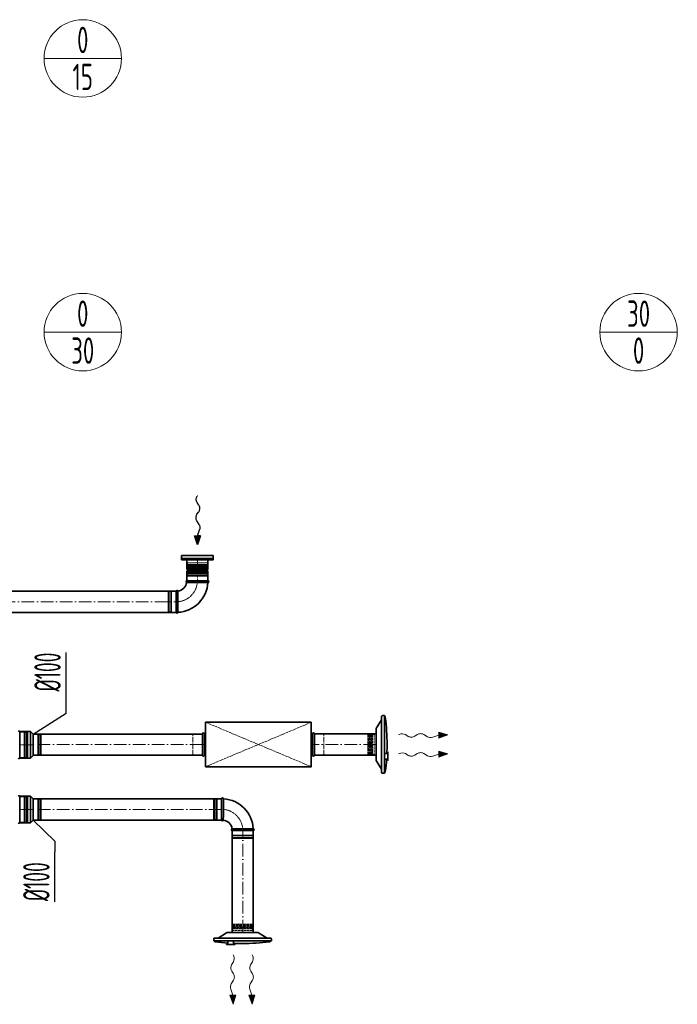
# Model space of a CAD drawing. Header units: millimetres. Extents: x -118717 to 8962, y 22910 to 145283.
# Tile 142 of 193: x -42583 to -39468, y 68369 to 73031. Entities that reach past the tile are written whole.
import ezdxf
from ezdxf.enums import TextEntityAlignment as Align

# ---------------------------------------------------------------- set-up
doc = ezdxf.new("R2010")
doc.units = ezdxf.units.MM
for name, pattern in [('ACAD_ISO02W100', [15, 12, -3]), ('ACAD_ISO10W100', [18, 12, -3, 0, -3]), ('phl_thick', [0])]:
    doc.linetypes.add(name, pattern=pattern)
for name, color, linetype, lineweight in [('VZT_01 SUP (PŘÍVOD) - OBRYS', 5, 'Continuous', 35), ('VZT_02 SUP (PŘÍVOD) - OSA', 5, 'ACAD_ISO10W100', 5), ('VZT_05 ETA (ODVOD) - OBRYS', 6, 'Continuous', 35), ('VZT_06 ETA (ODVOD) - OSA', 6, 'ACAD_ISO10W100', 5), ('VZT_30 DISTRIBUČNÍ PRVKY - OBRYS', 1, 'Continuous', 35), ('VZT_35 TLUMIČE HLUKU - OBRYS', 1, 'Continuous', 35), ('VZT_36 TLUMIČE HLUKU - OSA', 1, 'ACAD_ISO10W100', 5), ('VZT_37 TLUMIČE HLUKU - DETAIL', 8, 'ACAD_ISO02W100', 5), ('VZT_50 POPIS - OBECNE', 7, 'Continuous', 13), ('VZT_52 POPIS - DISTRIBUCE', 7, 'Continuous', 5), ('VZT_60_KOTY - DIMENZE', 7, 'Continuous', 5)]:
    doc.layers.add(name, color=color, linetype=linetype, lineweight=lineweight)
for name, color, linetype, lineweight, plot in [('VZT_03 SUP (PŘÍVOD) - NETISK', 8, 'ACAD_ISO02W100', 5, False), ('VZT_07 ETA (ODVOD) - NETISK', 8, 'ACAD_ISO02W100', 5, False), ('VZT_34 DISTRIBUČNÍ PRVKY - NETISK', 8, 'ACAD_ISO02W100', 5, False), ('VZT_39 TLUMIČE HLUKU - NETISK', 8, 'ACAD_ISO02W100', 5, False)]:
    doc.layers.add(name, color=color, linetype=linetype, lineweight=lineweight, plot=plot)
doc.styles.add('EVORA_125', font='isocp.shx', dxfattribs={"width": 0.6, "height": 125})
doc.styles.add('JS', font='isocp.shx', dxfattribs={"width": 0.6, "height": 125})

msp = doc.modelspace()

# ---------------------------------------------------------------- linework, layer by layer
at = {"color": 0, "lineweight": 13}
for p, q in [((-40554.7, 69644.1), (-40597.9, 69657.5)), ((-40597.9, 69657.5), (-40597.7, 69643.6)), ((-40742.1, 69637.7), (-40755.1, 69645.9)), ((-40699.2, 69646.1), (-40711.1, 69638.1)), ((-40651.7, 69636.1), (-40668.2, 69646.5)), ((-40597.7, 69643.6), (-40626.3, 69633.8)), ((-40597.5, 69629.6), (-40597.7, 69643.6)), ((-40597.5, 69629.6), (-40554.7, 69644.1)), ((-40651.7, 69546.1), (-40668.2, 69556.5)), ((-40554.7, 69554.1), (-40597.9, 69567.5)), ((-40597.9, 69567.5), (-40597.7, 69553.6)), ((-40742.1, 69547.7), (-40755.1, 69555.9)), ((-40699.2, 69556.1), (-40711.1, 69548.1)), ((-40597.7, 69553.6), (-40626.3, 69543.8)), ((-40597.5, 69539.6), (-40597.7, 69553.6)), ((-40597.5, 69539.6), (-40554.7, 69554.1)), ((-41578.7, 68556.4), (-41570.5, 68569.3)), ((-41488.7, 68556.4), (-41480.5, 68569.3)), ((-41570.3, 68513.5), (-41578.2, 68525.4)), ((-41480.3, 68513.5), (-41488.2, 68525.4)), ((-41572.8, 68411.9), (-41582.5, 68440.5)), ((-41580.3, 68466), (-41569.9, 68482.5)), ((-41482.8, 68411.9), (-41492.5, 68440.5)), ((-41490.3, 68466), (-41479.9, 68482.5)), ((-41586.8, 68411.7), (-41572.8, 68411.9)), ((-41586.8, 68411.7), (-41572.2, 68368.9)), ((-41558.8, 68412.1), (-41572.8, 68411.9)), ((-41572.2, 68368.9), (-41558.8, 68412.1)), ((-41496.8, 68411.7), (-41482.8, 68411.9)), ((-41496.8, 68411.7), (-41482.2, 68368.9)), ((-41468.8, 68412.1), (-41482.8, 68411.9)), ((-41482.2, 68368.9), (-41468.8, 68412.1))]:
    msp.add_line(p, q, dxfattribs=at)
at = {"lineweight": 13}
for p, q in [((-40785.2, 69646), (-40788.3, 69644.1)), ((-40785.2, 69556), (-40788.3, 69554.1)), ((-41570.4, 68599.5), (-41572.2, 68602.6)), ((-41480.4, 68599.5), (-41482.2, 68602.6))]:
    msp.add_line(p, q, dxfattribs=at)
at = {"color": 8, "lineweight": 5}
for points in [[(-41692.4, 70473.7), (-41692.4, 70458.7), (-41789.4, 70458.7), (-41789.4, 70473.7)], [(-41692.4, 70473.7), (-41789.4, 70473.7)], [(-41788.4, 70450.8), (-41740.9, 70450.8)], [(-41786.4, 70448.2), (-41740.9, 70448.2)], [(-41784.8, 70444.5), (-41740.9, 70444.5)], [(-41693.4, 70450.8), (-41740.9, 70450.8)], [(-41695.3, 70448.2), (-41740.9, 70448.2)], [(-41697, 70444.5), (-41740.9, 70444.5)], [(-41784.6, 70432.6), (-41786, 70428.7), (-41740.9, 70428.7)], [(-41785.5, 70432.8), (-41740.9, 70432.8)], [(-41696.2, 70432.8), (-41740.9, 70432.8)], [(-41697.1, 70432.6), (-41695.7, 70428.7), (-41740.9, 70428.7)]]:
    msp.add_lwpolyline(points, dxfattribs=at)
for points in [[(-41788.4, 70458.7), (-41788.4, 70450.8, 0.291473), (-41786.8, 70448.4, 0.291473)], [(-41693.4, 70458.7), (-41693.4, 70450.8, -0.291473), (-41694.9, 70448.4, -0.291473)], [(-41793, 70438.8), (-41787, 70440.2, -0.058981), (-41786.4, 70440.3), (-41740.9, 70440.3)], [(-41793, 70438.8), (-41787.3, 70437.4, 0.060863), (-41786.6, 70437.3), (-41740.9, 70437.3)], [(-41688.7, 70438.8), (-41694.7, 70440.2, 0.058981), (-41695.3, 70440.3), (-41740.9, 70440.3)], [(-41688.7, 70438.8), (-41694.5, 70437.4, -0.060863), (-41695.1, 70437.3), (-41740.9, 70437.3)]]:
    msp.add_lwpolyline(points, format="xyb", dxfattribs=at)
for centre, radius, start, end in [((-41776.5, 70438.1), 10.5, 142.1622, 210.2824), ((-41788.6, 70445), 3.88, 353.3265, 62.5007), ((-41693.1, 70445), 3.88, 117.4993, 186.6735), ((-41705.2, 70438.1), 10.5, 329.7176, 37.8378)]:
    msp.add_arc(centre, radius, start, end, dxfattribs=at)
at = {"color": 0, "lineweight": 13}
for centre, major_axis, start_param, end_param in [((-40770.4, 69636.3), (21.5, 0.3), 0.766537, 2.320574), ((-40683.6, 69637), (21.5, 0.3), 0.766537, 2.375056), ((-40726.8, 69647.2), (21.5, 0.3), 3.908129, 5.516649), ((-40636.4, 69645.6), (21.5, 0.3), 3.908129, 5.191299), ((-40770.4, 69546.3), (21.5, 0.3), 0.766537, 2.320574), ((-40683.6, 69547), (21.5, 0.3), 0.766537, 2.375056), ((-40726.8, 69557.2), (21.5, 0.3), 3.908129, 5.516649), ((-40636.4, 69555.6), (21.5, 0.3), 3.908129, 5.191299), ((-41580, 68584.7), (0.3, -21.5), 0.766537, 2.320574), ((-41490, 68584.7), (0.3, -21.5), 0.766537, 2.320574), ((-41569.1, 68541), (0.3, -21.5), 3.908129, 5.516649), ((-41479.1, 68541), (0.3, -21.5), 3.908129, 5.516649), ((-41579.4, 68497.9), (0.3, -21.5), 0.766537, 2.375056), ((-41489.4, 68497.9), (0.3, -21.5), 0.766537, 2.375056), ((-41570.7, 68450.6), (0.3, -21.5), 3.908129, 5.191299), ((-41480.7, 68450.6), (0.3, -21.5), 3.908129, 5.191299)]:
    msp.add_ellipse(centre, major_axis=major_axis, ratio=0.625, start_param=start_param, end_param=end_param, dxfattribs=at)
for points in [[(-40597.5, 69629.6), (-40597.9, 69657.5), (-40554.7, 69644.1)], [(-40597.5, 69539.6), (-40597.9, 69567.5), (-40554.7, 69554.1)], [(-41586.8, 68411.7), (-41558.8, 68412.1), (-41572.2, 68368.9)], [(-41496.8, 68411.7), (-41468.8, 68412.1), (-41482.2, 68368.9)]]:
    msp.add_solid(points, dxfattribs=at)
at = {"layer": 'VZT_01 SUP (PŘÍVOD) - OBRYS'}
for p, q in [((-42582.7, 69661.1), (-42582.7, 69534.1)), ((-42582.7, 69661.1), (-42532.2, 69661.1)), ((-42532.2, 69661.1), (-42532.2, 69534.1)), ((-42518.7, 69647.6), (-42532.2, 69661.1)), ((-42518.7, 69647.6), (-42518.7, 69547.6)), ((-42582.7, 69534.1), (-42532.2, 69534.1)), ((-42518.7, 69547.6), (-42532.2, 69534.1)), ((-42582.7, 69354.6), (-42582.7, 69227.6)), ((-42582.7, 69354.6), (-42532.2, 69354.6)), ((-42532.2, 69354.6), (-42532.2, 69227.6)), ((-42518.7, 69341.1), (-42532.2, 69354.6)), ((-42518.7, 69341.1), (-42518.7, 69241.1)), ((-41626, 69342.1), (-41626, 69242.1)), ((-41618, 69342.1), (-41618, 69292)), ((-42518.7, 69241.1), (-42532.2, 69227.6)), ((-42582.7, 69227.6), (-42532.2, 69227.6)), ((-41576, 69192.1), (-41476, 69192.1)), ((-41476, 69200.1), (-41526.2, 69200.1))]:
    msp.add_line(p, q, dxfattribs=at)
at = {"layer": 'VZT_01 SUP (PŘÍVOD) - OBRYS', "elevation": 0}
for points in [[(-42518.7, 69648.6), (-41716.8, 69648.6)], [(-42518.7, 69548.6), (-41716.8, 69548.6)]]:
    msp.add_lwpolyline(points, dxfattribs=at)
at = {"layer": 'VZT_01 SUP (PŘÍVOD) - OBRYS'}
for points in [[(-41186.8, 69649.1), (-40894.4, 69649.1)], [(-41186.8, 69549.1), (-40894.4, 69549.1)], [(-42518.7, 69341.1), (-41626, 69341.1)], [(-42518.7, 69241.1), (-41626, 69241.1)], [(-41576, 69192.1), (-41576, 68708.6)], [(-41476, 69192.1), (-41476, 68708.6)]]:
    msp.add_lwpolyline(points, dxfattribs=at)
for centre, radius, start, end in [((-42586.5, 69658.4), 4.17, 23.4678, 156.5322), ((-42586.5, 69536.7), 4.17, 203.4678, 336.5322), ((-42586.5, 69352), 4.17, 23.4678, 156.5322), ((-41622, 69342.1), 4, 0, 180), ((-41626, 69192.1), 150, 3.0572, 86.9428), ((-41622, 69242.1), 4, 180, 350.8522), ((-41626, 69192.1), 50, 9.1478, 80.8522), ((-42586.5, 69230.3), 4.17, 203.4678, 336.5322), ((-41576, 69196.1), 4, 99.1478, 270), ((-41476, 69196.1), 4, 270, 90)]:
    msp.add_arc(centre, radius, start, end, dxfattribs=at)
for points, knots in [([(-41618, 69292), (-41618, 69285.6), (-41618, 69279.3), (-41618, 69267.2), (-41618, 69261.6), (-41618.1, 69252.1), (-41618.1, 69248.3), (-41618.1, 69243.1), (-41618.1, 69241.6), (-41618.1, 69241.5), (-41618.1, 69241.5), (-41618.1, 69241.5)], [78.71119, 78.71119, 78.71119, 78.71119, 97.804615, 97.804615, 117.523893, 117.523893, 137.264303, 137.264303, 156.831737, 156.831737, 157.874915, 157.874915, 157.874915, 157.874915]), ([(-41576.7, 69200.1), (-41576.7, 69200.1), (-41575.6, 69200.1), (-41571.1, 69200.1), (-41567.6, 69200.1), (-41558.7, 69200.1), (-41553.4, 69200.1), (-41541.4, 69200.1), (-41535, 69200.1), (-41527.7, 69200.1), (-41526.9, 69200.1), (-41526.2, 69200.1)], [157.874915, 157.874915, 157.874915, 157.874915, 176.103874, 176.103874, 195.460379, 195.460379, 215.101284, 215.101284, 234.82164, 234.82164, 237.034743, 237.034743, 237.034743, 237.034743])]:
    msp.add_open_spline(points, degree=3, knots=knots, dxfattribs=at)
at = {"layer": 'VZT_02 SUP (PŘÍVOD) - OSA', "ltscale": 0.3, "elevation": 0}
msp.add_lwpolyline([(-42582.7, 69597.6), (-42518.7, 69597.6)], dxfattribs=at)
at = {"layer": 'VZT_02 SUP (PŘÍVOD) - OSA', "ltscale": 5, "elevation": 0}
msp.add_lwpolyline([(-41716.8, 69598.6), (-42518.7, 69598.6)], dxfattribs=at)
at = {"layer": 'VZT_02 SUP (PŘÍVOD) - OSA', "ltscale": 5}
for points in [[(-40894.4, 69599.1), (-41186.8, 69599.1)], [(-41626, 69291.1), (-42518.7, 69291.1)], [(-41526, 68708.6), (-41526, 69192.1)]]:
    msp.add_lwpolyline(points, dxfattribs=at)
at = {"layer": 'VZT_02 SUP (PŘÍVOD) - OSA', "ltscale": 0.3}
msp.add_lwpolyline([(-42582.7, 69291.1), (-42518.7, 69291.1)], dxfattribs=at)
msp.add_lwpolyline([(-41526, 69192.1), (-41526, 69192.1, 0.414214), (-41626, 69292.1), (-41626, 69292.1)], format="xyb", dxfattribs=at)
at = {"layer": 'VZT_03 SUP (PŘÍVOD) - NETISK', "ltscale": 0.4}
for p, q in [((-42582.7, 69657.6), (-42560.7, 69657.6)), ((-42560.7, 69537.6), (-42560.7, 69657.6)), ((-42560.7, 69656.6), (-42557.2, 69656.6)), ((-42557.2, 69536.6), (-42557.2, 69658.6)), ((-42557.2, 69658.6), (-42556.7, 69658.6)), ((-42556.7, 69536.6), (-42556.7, 69658.6)), ((-42556.7, 69656.6), (-42549.7, 69656.6)), ((-42549.7, 69536.6), (-42549.7, 69658.6)), ((-42549.7, 69658.6), (-42549.2, 69658.6)), ((-42549.2, 69536.6), (-42549.2, 69658.6)), ((-42549.2, 69656.6), (-42548.7, 69656.6)), ((-42548.7, 69537.6), (-42548.7, 69657.6)), ((-42548.7, 69657.6), (-42544.7, 69657.6)), ((-42544.7, 69537.6), (-42544.7, 69657.6)), ((-42496.7, 69646.6), (-42518.7, 69646.6)), ((-42496.7, 69548.6), (-42496.7, 69646.6)), ((-42493.2, 69645.6), (-42496.7, 69645.6)), ((-42493.2, 69547.6), (-42493.2, 69647.6)), ((-42492.7, 69647.6), (-42493.2, 69647.6)), ((-42492.7, 69547.6), (-42492.7, 69647.6)), ((-42485.7, 69645.6), (-42492.7, 69645.6)), ((-42485.7, 69547.6), (-42485.7, 69647.6)), ((-42485.2, 69647.6), (-42485.7, 69647.6)), ((-42485.2, 69547.6), (-42485.2, 69647.6)), ((-42484.7, 69645.6), (-42485.2, 69645.6)), ((-42484.7, 69548.6), (-42484.7, 69646.6)), ((-42480.7, 69646.6), (-42484.7, 69646.6)), ((-42480.7, 69548.6), (-42480.7, 69646.6)), ((-42582.7, 69537.6), (-42560.7, 69537.6)), ((-42560.7, 69538.6), (-42557.2, 69538.6)), ((-42557.2, 69536.6), (-42556.7, 69536.6)), ((-42556.7, 69538.6), (-42549.7, 69538.6)), ((-42549.7, 69536.6), (-42549.2, 69536.6)), ((-42549.2, 69538.6), (-42548.7, 69538.6)), ((-42548.7, 69537.6), (-42544.7, 69537.6)), ((-42496.7, 69548.6), (-42518.7, 69548.6)), ((-42493.2, 69549.6), (-42496.7, 69549.6)), ((-42492.7, 69547.6), (-42493.2, 69547.6)), ((-42485.7, 69549.6), (-42492.7, 69549.6)), ((-42485.2, 69547.6), (-42485.7, 69547.6)), ((-42484.7, 69549.6), (-42485.2, 69549.6)), ((-42480.7, 69548.6), (-42484.7, 69548.6)), ((-42582.7, 69351.1), (-42560.7, 69351.1)), ((-42560.7, 69351.1), (-42560.7, 69231.1)), ((-42560.7, 69350.1), (-42557.2, 69350.1)), ((-42557.2, 69352.1), (-42557.2, 69230.1)), ((-42557.2, 69352.1), (-42556.7, 69352.1)), ((-42556.7, 69352.1), (-42556.7, 69230.1)), ((-42556.7, 69350.1), (-42549.7, 69350.1)), ((-42549.7, 69352.1), (-42549.7, 69230.1)), ((-42549.7, 69352.1), (-42549.2, 69352.1)), ((-42549.2, 69352.1), (-42549.2, 69230.1)), ((-42549.2, 69350.1), (-42548.7, 69350.1)), ((-42548.7, 69351.1), (-42548.7, 69231.1)), ((-42548.7, 69351.1), (-42544.7, 69351.1)), ((-42544.7, 69351.1), (-42544.7, 69231.1)), ((-42496.7, 69340.1), (-42518.7, 69340.1)), ((-42496.7, 69242.1), (-42496.7, 69340.1)), ((-42493.2, 69339.1), (-42496.7, 69339.1)), ((-42493.2, 69241.1), (-42493.2, 69341.1)), ((-42492.7, 69341.1), (-42493.2, 69341.1)), ((-42492.7, 69241.1), (-42492.7, 69341.1)), ((-42485.7, 69339.1), (-42492.7, 69339.1)), ((-42485.7, 69241.1), (-42485.7, 69341.1)), ((-42485.2, 69341.1), (-42485.7, 69341.1)), ((-42485.2, 69241.1), (-42485.2, 69341.1)), ((-42484.7, 69339.1), (-42485.2, 69339.1)), ((-42484.7, 69242.1), (-42484.7, 69340.1)), ((-42480.7, 69340.1), (-42484.7, 69340.1)), ((-42480.7, 69242.1), (-42480.7, 69340.1)), ((-41664, 69341.1), (-41664, 69243.1)), ((-41660, 69341.1), (-41664, 69341.1)), ((-41660, 69341.1), (-41660, 69243.1)), ((-41659.5, 69340.1), (-41660, 69340.1)), ((-41659.5, 69342.1), (-41659.5, 69242.1)), ((-41659, 69342.1), (-41659.5, 69342.1)), ((-41659, 69342.1), (-41659, 69242.1)), ((-41652, 69340.1), (-41659, 69340.1)), ((-41652, 69342.1), (-41652, 69242.1)), ((-41651.5, 69342.1), (-41652, 69342.1)), ((-41651.5, 69342.1), (-41651.5, 69242.1)), ((-41648, 69340.1), (-41651.5, 69340.1)), ((-41648, 69341.1), (-41648, 69243.1)), ((-41626, 69341.1), (-41648, 69341.1)), ((-42582.7, 69231.1), (-42560.7, 69231.1)), ((-42560.7, 69232.1), (-42557.2, 69232.1)), ((-42556.7, 69232.1), (-42549.7, 69232.1)), ((-42549.2, 69232.1), (-42548.7, 69232.1)), ((-42548.7, 69231.1), (-42544.7, 69231.1)), ((-42496.7, 69242.1), (-42518.7, 69242.1)), ((-42493.2, 69243.1), (-42496.7, 69243.1)), ((-42492.7, 69241.1), (-42493.2, 69241.1)), ((-42485.7, 69243.1), (-42492.7, 69243.1)), ((-42485.2, 69241.1), (-42485.7, 69241.1)), ((-42484.7, 69243.1), (-42485.2, 69243.1)), ((-42480.7, 69242.1), (-42484.7, 69242.1)), ((-41660, 69243.1), (-41664, 69243.1)), ((-41659.5, 69244.1), (-41660, 69244.1)), ((-41659, 69242.1), (-41659.5, 69242.1)), ((-41652, 69244.1), (-41659, 69244.1)), ((-41651.5, 69242.1), (-41652, 69242.1)), ((-41648, 69244.1), (-41651.5, 69244.1)), ((-41626, 69243.1), (-41648, 69243.1)), ((-42557.2, 69230.1), (-42556.7, 69230.1)), ((-42549.7, 69230.1), (-42549.2, 69230.1)), ((-41575, 69170.1), (-41575, 69192.1)), ((-41477, 69170.1), (-41477, 69192.1)), ((-41476, 69166.6), (-41576, 69166.6)), ((-41576, 69166.1), (-41576, 69166.6)), ((-41476, 69166.1), (-41576, 69166.1)), ((-41476, 69159.1), (-41576, 69159.1)), ((-41576, 69158.6), (-41576, 69159.1)), ((-41476, 69158.6), (-41576, 69158.6)), ((-41477, 69170.1), (-41575, 69170.1)), ((-41477, 69158.1), (-41575, 69158.1)), ((-41575, 69154.1), (-41575, 69158.1)), ((-41477, 69154.1), (-41575, 69154.1)), ((-41574, 69166.6), (-41574, 69170.1)), ((-41574, 69159.1), (-41574, 69166.1)), ((-41574, 69158.1), (-41574, 69158.6)), ((-41478, 69166.6), (-41478, 69170.1)), ((-41478, 69159.1), (-41478, 69166.1)), ((-41478, 69158.1), (-41478, 69158.6)), ((-41477, 69154.1), (-41477, 69158.1)), ((-41476, 69166.1), (-41476, 69166.6)), ((-41476, 69158.6), (-41476, 69159.1))]:
    msp.add_line(p, q, dxfattribs=at)
at = {"layer": 'VZT_05 ETA (ODVOD) - OBRYS'}
for p, q in [((-41790.9, 70473.7), (-41690.9, 70473.7)), ((-41790.9, 70473.7), (-41790.9, 70428.2)), ((-41690.9, 70473.7), (-41690.9, 70428.2)), ((-41790.9, 70428.2), (-41690.9, 70428.2)), ((-41790.9, 70420.2), (-41690.9, 70420.2)), ((-41790.9, 70420.2), (-41790.9, 70374.7)), ((-41690.9, 70420.2), (-41690.9, 70374.7)), ((-41690.9, 70374.7), (-41790.9, 70374.7)), ((-41790.9, 70374.7), (-41690.9, 70374.7)), ((-41690.9, 70366.7), (-41741, 70366.7)), ((-41840.9, 70324.7), (-41840.9, 70224.7)), ((-41832.9, 70224.7), (-41832.9, 70274.8))]:
    msp.add_line(p, q, dxfattribs=at)
for points in [[(-41840.9, 70324.7), (-43294.1, 70324.7)], [(-41840.9, 70224.7), (-43294.1, 70224.7)]]:
    msp.add_lwpolyline(points, dxfattribs=at)
for centre, radius, start, end in [((-41790.9, 70424.2), 4, 270, 90), ((-41690.9, 70424.2), 4, 90, 270), ((-41840.9, 70374.7), 150, 273.0572, 356.9428), ((-41840.9, 70374.7), 50, 279.1478, 350.8522), ((-41790.9, 70370.7), 4, 90, 260.8522), ((-41690.9, 70370.7), 4, 270, 90), ((-41836.9, 70324.7), 4, 9.1478, 180), ((-41836.9, 70224.7), 4, 180, 0)]:
    msp.add_arc(centre, radius, start, end, dxfattribs=at)
for points, knots in [([(-41741, 70366.7), (-41747.4, 70366.7), (-41753.7, 70366.7), (-41765.7, 70366.7), (-41771.3, 70366.7), (-41780.8, 70366.7), (-41784.7, 70366.7), (-41789.9, 70366.7), (-41791.4, 70366.7), (-41791.5, 70366.7), (-41791.5, 70366.7), (-41791.5, 70366.7)], [78.71119, 78.71119, 78.71119, 78.71119, 97.804615, 97.804615, 117.523893, 117.523893, 137.264303, 137.264303, 156.831737, 156.831737, 157.874915, 157.874915, 157.874915, 157.874915]), ([(-41832.9, 70325.3), (-41832.9, 70325.3), (-41832.9, 70324.2), (-41832.9, 70319.7), (-41832.9, 70316.2), (-41832.9, 70307.4), (-41832.9, 70302), (-41832.9, 70290.1), (-41832.9, 70283.6), (-41832.9, 70276.3), (-41832.9, 70275.6), (-41832.9, 70274.8)], [157.874915, 157.874915, 157.874915, 157.874915, 176.103874, 176.103874, 195.460379, 195.460379, 215.101284, 215.101284, 234.82164, 234.82164, 237.034743, 237.034743, 237.034743, 237.034743])]:
    msp.add_open_spline(points, degree=3, knots=knots, dxfattribs=at)
at = {"layer": 'VZT_06 ETA (ODVOD) - OSA'}
msp.add_lwpolyline([(-41740.9, 70473.7), (-41740.9, 70374.7)], dxfattribs=at)
at = {"layer": 'VZT_06 ETA (ODVOD) - OSA', "ltscale": 0.3}
msp.add_lwpolyline([(-41840.9, 70274.7), (-41840.9, 70274.7, 0.414214), (-41740.9, 70374.7), (-41740.9, 70374.7)], format="xyb", dxfattribs=at)
at = {"layer": 'VZT_06 ETA (ODVOD) - OSA', "ltscale": 5}
msp.add_lwpolyline([(-43294.1, 70274.7), (-41840.9, 70274.7)], dxfattribs=at)
at = {"layer": 'VZT_07 ETA (ODVOD) - NETISK', "ltscale": 0.4}
for p, q in [((-41690.9, 70408.2), (-41790.9, 70408.2)), ((-41790.9, 70407.7), (-41790.9, 70408.2)), ((-41690.9, 70407.7), (-41790.9, 70407.7)), ((-41690.9, 70400.7), (-41790.9, 70400.7)), ((-41790.9, 70400.2), (-41790.9, 70400.7)), ((-41690.9, 70400.2), (-41790.9, 70400.2)), ((-41691.9, 70412.7), (-41789.9, 70412.7)), ((-41789.9, 70408.7), (-41789.9, 70412.7)), ((-41691.9, 70408.7), (-41789.9, 70408.7)), ((-41691.9, 70396.7), (-41789.9, 70396.7)), ((-41789.9, 70374.7), (-41789.9, 70396.7)), ((-41788.9, 70408.2), (-41788.9, 70408.7)), ((-41788.9, 70400.7), (-41788.9, 70407.7)), ((-41788.9, 70396.7), (-41788.9, 70400.2)), ((-41692.9, 70408.2), (-41692.9, 70408.7)), ((-41692.9, 70400.7), (-41692.9, 70407.7)), ((-41692.9, 70396.7), (-41692.9, 70400.2)), ((-41691.9, 70408.7), (-41691.9, 70412.7)), ((-41691.9, 70374.7), (-41691.9, 70396.7)), ((-41690.9, 70407.7), (-41690.9, 70408.2)), ((-41690.9, 70400.2), (-41690.9, 70400.7)), ((-41878.9, 70225.7), (-41878.9, 70323.7)), ((-41878.9, 70323.7), (-41874.9, 70323.7)), ((-41874.9, 70225.7), (-41874.9, 70323.7)), ((-41874.9, 70322.7), (-41874.4, 70322.7)), ((-41874.4, 70224.7), (-41874.4, 70324.7)), ((-41874.4, 70324.7), (-41873.9, 70324.7)), ((-41873.9, 70224.7), (-41873.9, 70324.7)), ((-41873.9, 70322.7), (-41866.9, 70322.7)), ((-41866.9, 70224.7), (-41866.9, 70324.7)), ((-41866.9, 70324.7), (-41866.4, 70324.7)), ((-41866.4, 70224.7), (-41866.4, 70324.7)), ((-41866.4, 70322.7), (-41862.9, 70322.7)), ((-41862.9, 70225.7), (-41862.9, 70323.7)), ((-41862.9, 70323.7), (-41840.9, 70323.7)), ((-41878.9, 70225.7), (-41874.9, 70225.7)), ((-41874.9, 70226.7), (-41874.4, 70226.7)), ((-41874.4, 70224.7), (-41873.9, 70224.7)), ((-41873.9, 70226.7), (-41866.9, 70226.7)), ((-41866.9, 70224.7), (-41866.4, 70224.7)), ((-41866.4, 70226.7), (-41862.9, 70226.7)), ((-41862.9, 70225.7), (-41840.9, 70225.7))]:
    msp.add_line(p, q, dxfattribs=at)
at = {"layer": 'VZT_30 DISTRIBUČNÍ PRVKY - OBRYS'}
msp.add_lwpolyline([(-41665.9, 70493.7), (-41815.9, 70493.7), (-41815.9, 70473.7), (-41665.9, 70473.7)], close=True, dxfattribs=at)
msp.add_lwpolyline([(-41815.9, 70480.5), (-41665.9, 70480.5)], dxfattribs=at)
for points in [[(-40868.4, 69483), (-40893.8, 69523.4, -0.141374), (-40894.4, 69525.5), (-40894.4, 69672.8, -0.141374), (-40893.8, 69674.9), (-40868.4, 69715.2)], [(-40855.4, 69735.6), (-40855.4, 69462.6), (-40864.5, 69462.6, -0.414214), (-40868.4, 69466.5), (-40868.4, 69731.8, -0.414214), (-40864.5, 69735.6), (-40855.4, 69735.6)], [(-40842.4, 69599.1, 0.0327), (-40850.9, 69727.7), (-40851.4, 69730.7, 0.36397), (-40854.3, 69733.1), (-40855.4, 69733.1)], [(-40855.4, 69529.9), (-40842.9, 69529.9, -0.267949), (-40842.6, 69529.7), (-40839.2, 69523.9, 0.267949), (-40838.9, 69523.7), (-40838.2, 69523.7), (-40838.2, 69563.4), (-40838.9, 69563.4, 0.267949), (-40839.2, 69563.1), (-40842.6, 69557.4, -0.267949), (-40842.9, 69557.2), (-40855.4, 69557.2)], [(-40842.4, 69599.1, -0.010645), (-40843.3, 69557.2, -0.010645)], [(-40844.8, 69529.9, -0.015115), (-40850.9, 69470.6), (-40851.4, 69467.6, -0.36397), (-40854.3, 69465.1), (-40855.4, 69465.1)], [(-41390.7, 68669.6), (-41663.7, 68669.6), (-41663.7, 68678.8, -0.414214), (-41659.9, 68682.6), (-41394.6, 68682.6, -0.414214), (-41390.7, 68678.8), (-41390.7, 68669.6)], [(-41643.3, 68682.6), (-41603, 68708, -0.141374), (-41600.9, 68708.6), (-41453.6, 68708.6, -0.141374), (-41451.5, 68708), (-41411.1, 68682.6)], [(-41596.5, 68659.1, -0.015115), (-41655.8, 68665.1), (-41658.7, 68665.6, -0.36397), (-41661.2, 68668.6), (-41661.2, 68669.6)], [(-41596.5, 68669.6), (-41596.5, 68657.2, -0.267949), (-41596.7, 68656.8), (-41602.4, 68653.5, 0.267949), (-41602.7, 68653.1), (-41602.7, 68652.5), (-41563, 68652.5), (-41563, 68653.1, 0.267949), (-41563.2, 68653.5), (-41569, 68656.8, -0.267949), (-41569.2, 68657.2), (-41569.2, 68669.6)], [(-41527.2, 68656.6, -0.010645), (-41569.2, 68657.5, -0.010645)], [(-41527.2, 68656.6, 0.0327), (-41398.7, 68665.1), (-41395.7, 68665.6, 0.36397), (-41393.2, 68668.6), (-41393.2, 68669.6)]]:
    msp.add_lwpolyline(points, format="xyb", dxfattribs=at)
at = {"layer": 'VZT_34 DISTRIBUČNÍ PRVKY - NETISK'}
for points in [[(-40924.2, 69651.3), (-40925.7, 69645.5, 0.060863), (-40925.7, 69644.9), (-40925.7, 69599.1)], [(-40924.2, 69651.3), (-40922.8, 69645.3, -0.058981), (-40922.7, 69644.7), (-40922.7, 69599.1)], [(-40904.4, 69646.6), (-40912.2, 69646.6, 0.291473), (-40914.6, 69645.1, 0.291473)], [(-40924.2, 69547), (-40925.7, 69552.7, -0.060863), (-40925.7, 69553.4), (-40925.7, 69599.1)], [(-40924.2, 69547), (-40922.8, 69553, 0.058981), (-40922.7, 69553.6), (-40922.7, 69599.1)], [(-40904.4, 69551.6), (-40912.2, 69551.6, -0.291473), (-40914.6, 69553.2, -0.291473)], [(-41579.3, 68738.5), (-41573.6, 68739.9, -0.060863), (-41573, 68740), (-41527.2, 68740)], [(-41579.3, 68738.5), (-41573.4, 68737.1, 0.058981), (-41572.8, 68737), (-41527.2, 68737)], [(-41574.7, 68718.6), (-41574.7, 68726.5, -0.291473), (-41573.2, 68728.9, -0.291473)], [(-41475.1, 68738.5), (-41480.8, 68739.9, 0.060863), (-41481.5, 68740), (-41527.2, 68740)], [(-41475.1, 68738.5), (-41481, 68737.1, -0.058981), (-41481.7, 68737), (-41527.2, 68737)], [(-41479.7, 68718.6), (-41479.7, 68726.5, 0.291473), (-41481.3, 68728.9, 0.291473)]]:
    msp.add_lwpolyline(points, format="xyb", dxfattribs=at)
for points in [[(-40930.4, 69642.9), (-40934.4, 69644.3), (-40934.4, 69599.1)], [(-40930.2, 69643.8), (-40930.2, 69599.1)], [(-40918.5, 69643), (-40918.5, 69599.1)], [(-40914.9, 69644.7), (-40914.9, 69599.1)], [(-40912.2, 69646.6), (-40912.2, 69599.1)], [(-40894.4, 69647.6), (-40904.4, 69647.6), (-40904.4, 69550.6), (-40894.4, 69550.6)], [(-40894.4, 69647.6), (-40894.4, 69550.6)], [(-40930.4, 69555.4), (-40934.4, 69554), (-40934.4, 69599.1)], [(-40930.2, 69554.5), (-40930.2, 69599.1)], [(-40918.5, 69555.2), (-40918.5, 69599.1)], [(-40914.9, 69553.6), (-40914.9, 69599.1)], [(-40912.2, 69551.6), (-40912.2, 69599.1)], [(-41478.7, 68708.6), (-41478.7, 68718.6), (-41575.7, 68718.6), (-41575.7, 68708.6)], [(-41574.7, 68726.5), (-41527.2, 68726.5)], [(-41572.8, 68729.1), (-41527.2, 68729.1)], [(-41571, 68744.7), (-41572.4, 68748.6), (-41527.2, 68748.6)], [(-41571.9, 68744.5), (-41527.2, 68744.5)], [(-41571.1, 68732.8), (-41527.2, 68732.8)], [(-41483.5, 68744.7), (-41482.1, 68748.6), (-41527.2, 68748.6)], [(-41482.5, 68744.5), (-41527.2, 68744.5)], [(-41483.3, 68732.8), (-41527.2, 68732.8)], [(-41481.7, 68729.1), (-41527.2, 68729.1)], [(-41479.7, 68726.5), (-41527.2, 68726.5)], [(-41478.7, 68708.6), (-41575.7, 68708.6)]]:
    msp.add_lwpolyline(points, dxfattribs=at)
for centre, radius, start, end in [((-40924.9, 69634.8), 10.5, 52.1622, 120.2824), ((-40918.1, 69646.9), 3.88, 263.3265, 332.5007), ((-40924.9, 69563.5), 10.5, 239.7176, 307.8378), ((-40918.1, 69551.4), 3.88, 27.4993, 96.6735), ((-41562.9, 68739.2), 10.5, 149.7176, 217.8378), ((-41575, 68732.3), 3.88, 297.4993, 6.6735), ((-41491.6, 68739.2), 10.5, 322.1622, 30.2824), ((-41479.5, 68732.3), 3.88, 173.3265, 242.5007)]:
    msp.add_arc(centre, radius, start, end, dxfattribs=at)
at = {"layer": 'VZT_35 TLUMIČE HLUKU - OBRYS'}
for p, q in [((-41716.8, 69549.1), (-41716.8, 69649.1)), ((-41186.8, 69549.1), (-41186.8, 69649.1))]:
    msp.add_line(p, q, dxfattribs=at)
msp.add_lwpolyline([(-41201.8, 69704.1), (-41701.8, 69704.1), (-41701.8, 69494.1), (-41201.8, 69494.1)], close=True, dxfattribs=at)
for points in [[(-41707.8, 69549.1), (-41707.8, 69649.1)], [(-41707.8, 69649.1), (-41701.8, 69649.1)], [(-41195.8, 69649.1), (-41201.8, 69649.1)], [(-41195.8, 69549.1), (-41195.8, 69649.1)], [(-41707.8, 69549.1), (-41701.8, 69549.1)], [(-41195.8, 69549.1), (-41201.8, 69549.1)]]:
    msp.add_lwpolyline(points, dxfattribs=at)
for centre, start, end in [((-41712.3, 69649.1), 0, 180), ((-41191.3, 69649.1), 0, 180), ((-41712.3, 69549.1), 180, 0), ((-41191.3, 69549.1), 180, 0)]:
    msp.add_arc(centre, 4.5, start, end, dxfattribs=at)
at = {"layer": 'VZT_36 TLUMIČE HLUKU - OSA', "ltscale": 5}
for points in [[(-41716.8, 69599.1), (-41701.8, 69599.1)], [(-41186.8, 69599.1), (-41201.8, 69599.1)], [(-41186.8, 69599.1), (-41201.8, 69599.1)], [(-41186.8, 69599.1), (-41201.8, 69599.1)]]:
    msp.add_lwpolyline(points, dxfattribs=at)
at = {"layer": 'VZT_37 TLUMIČE HLUKU - DETAIL', "lineweight": 5}
for points in [[(-41201.8, 69704.1), (-41701.8, 69494.1)], [(-41701.8, 69704.1), (-41201.8, 69494.1)]]:
    msp.add_lwpolyline(points, dxfattribs=at)
at = {"layer": 'VZT_39 TLUMIČE HLUKU - NETISK', "ltscale": 2}
for points in [[(-41716.8, 69549.1), (-41761.8, 69549.1), (-41761.8, 69649.1), (-41716.8, 69649.1)], [(-41186.8, 69549.1), (-41141.8, 69549.1), (-41141.8, 69649.1), (-41186.8, 69649.1)]]:
    msp.add_lwpolyline(points, dxfattribs=at)
at = {"layer": 'VZT_50 POPIS - OBECNE'}
msp.add_line((-41742.7, 70775), (-41740.9, 70778.1), dxfattribs=at)
at = {"layer": 'VZT_50 POPIS - OBECNE', "color": 0, "lineweight": -2}
for p, q in [((-41734.4, 70731.9), (-41742.6, 70744.9)), ((-41742.8, 70689), (-41734.9, 70700.9)), ((-41732.8, 70641.5), (-41743.2, 70658)), ((-41740.9, 70544.4), (-41754.2, 70587.6)), ((-41754.2, 70587.6), (-41740.3, 70587.5)), ((-41726.3, 70587.3), (-41740.9, 70544.4)), ((-41740.3, 70587.5), (-41730.6, 70616.1)), ((-41726.3, 70587.3), (-41740.3, 70587.5))]:
    msp.add_line(p, q, dxfattribs=at)
at = {"layer": 'VZT_50 POPIS - OBECNE', "color": 0, "lineweight": -2, "extrusion": (0, 0, -1)}
for centre, start_param, end_param in [((-41733.1, 70760.2), 0.766537, 2.320574), ((-41744, 70716.5), 3.908129, 5.516649), ((-41733.7, 70673.4), 0.766537, 2.375056), ((-41742.4, 70626.1), 3.908129, 5.191299)]:
    msp.add_ellipse(centre, major_axis=(-0.3, -21.5), ratio=0.625, start_param=start_param, end_param=end_param, dxfattribs=at)
at = {"layer": 'VZT_50 POPIS - OBECNE', "color": 0, "lineweight": -2}
msp.add_solid([(-41726.3, 70587.3), (-41754.2, 70587.6), (-41740.9, 70544.4)], dxfattribs=at)
at = {"layer": 'VZT_52 POPIS - DISTRIBUCE'}
for p, q in [((-42467.4, 72847.5), (-42100.6, 72847.5)), ((-42467.4, 71551.5), (-42100.6, 71551.5)), ((-39834.5, 71551.5), (-39467.7, 71551.5))]:
    msp.add_line(p, q, dxfattribs=at)
for centre in [(-42284, 72847.5), (-42284, 71551.5), (-39651.1, 71551.5)]:
    msp.add_circle(centre, 183.4, dxfattribs=at)
at = {"layer": 'VZT_60_KOTY - DIMENZE', "linetype": 'ByBlock', "lineweight": -2}
for p, q in [((-42363.1, 69746.7), (-42363.1, 69796.7)), ((-42416.1, 69141.6), (-42416.1, 69091.6))]:
    msp.add_line(p, q, dxfattribs=at)
at = {"layer": 'VZT_60_KOTY - DIMENZE', "linetype": 'ByBlock', "lineweight": -2, "elevation": 0}
for points in [[(-42363.1, 69796.7), (-42363.1, 70034.3)], [(-42518.7, 69647.6), (-42363.1, 69746.7)]]:
    msp.add_lwpolyline(points, dxfattribs=at)
at = {"layer": 'VZT_60_KOTY - DIMENZE', "linetype": 'ByBlock', "lineweight": -2}
for points in [[(-42518.7, 69241.1), (-42416.1, 69141.6)], [(-42416.1, 68854.1), (-42416.1, 69091.6)]]:
    msp.add_lwpolyline(points, dxfattribs=at)

# ---------------------------------------------------------------- texts
at = {"layer": 'VZT_52 POPIS - DISTRIBUCE', "ltscale": 50, "style": 'JS', "width": 0.7}
for s, p in [('0', (-42284, 72935)), ('15', (-42284, 72760)), ('0', (-42284, 71639)), ('30', (-39651.1, 71639)), ('30', (-42284, 71464)), ('0', (-39651.1, 71464))]:
    msp.add_text(s, height=125, dxfattribs=at).set_placement(p, align=Align.MIDDLE_CENTER)
at = {"layer": 'VZT_60_KOTY - DIMENZE', "linetype": 'phl_thick', "char_height": 125, "attachment_point": 3, "rotation": 90, "style": 'EVORA_125'}
for insert in [(-42513.1, 70034.3), (-42566.1, 69041.6)]:
    msp.add_mtext('%%C100', dxfattribs=dict(at, insert=insert))

doc.saveas('drawing.dxf')
